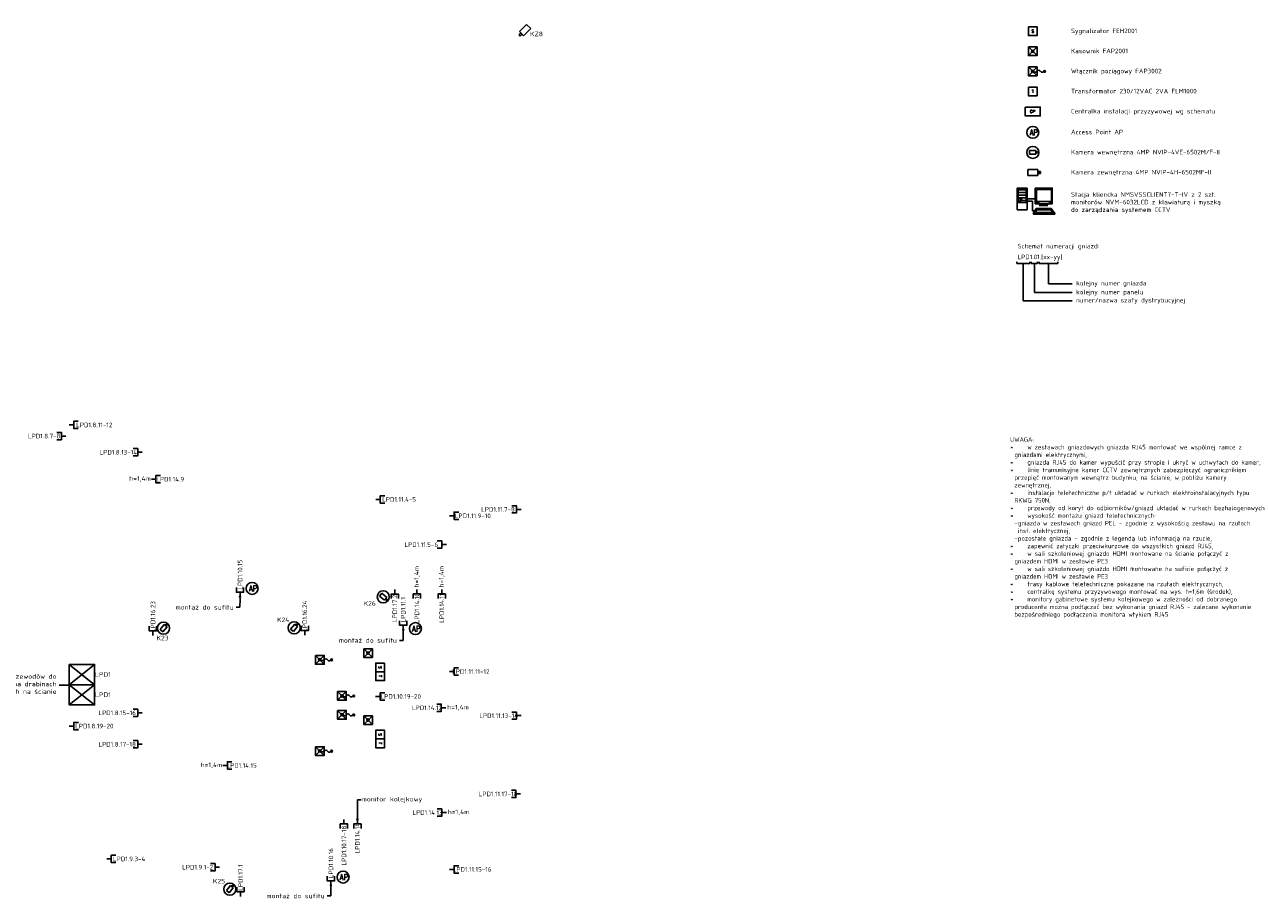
# Model space of a CAD drawing. Header units: millimetres. Extents: x 94562 to 148980, y -25377 to 3008.
# Tile 125 of 140: x 101852 to 106661, y -7408 to -3954. Entities that reach past the tile are written whole.
import ezdxf
from ezdxf import colors
from ezdxf.entities.mleader import LeaderData, LeaderLine
from ezdxf.enums import TextEntityAlignment as Align
from ezdxf.math import Vec2, Vec3

# ---------------------------------------------------------------- set-up
doc = ezdxf.new("R2010")
doc.units = ezdxf.units.MM
doc.layers.add('el_korytka elektryczne ogólne', color=7, linetype='Continuous', true_color=0x003cf0)
doc.layers.add('tt_opis', color=30, linetype='Continuous')
doc.layers.add('tt_symbole', color=40, linetype='Continuous')
doc.styles.add('CP_ATTR', font='arial.ttf')
doc.styles.add('CP_TXT', font='ROMANS.SHX')
doc.styles.add('EL-OPIS', font='romans.shx', dxfattribs={"width": 0.85})
doc.styles.add('iso', font='isocpeur.ttf', dxfattribs={"width": 1.2})
doc.styles.add('Opis_czujki', font='romans.shx', dxfattribs={"width": 0.7})

# ---------------------------------------------------------------- blocks, each defined once
blk = doc.blocks.new('_Dot')
at = {"color": 0, "linetype": 'ByBlock', "lineweight": -2}
blk.add_line((-0.5, 0), (-1, 0), dxfattribs=at)
at = {"color": 0, "linetype": 'ByBlock', "const_width": 0.5}
blk.add_lwpolyline([(-0.25, 0, 1), (0.25, 0, 1)], format="xyb", close=True, dxfattribs=at)
blk = doc.blocks.new('e g_media')
at = {"color": 0, "linetype": 'ByBlock', "lineweight": -2}
blk.add_line((0, 0), (10, 0), dxfattribs=at)
at = {"color": 0, "linetype": 'ByBlock', "lineweight": -2, "flags": 128}
blk.add_lwpolyline([(20, 8), (10, 8), (10, -8), (20, -8)], dxfattribs=at)
blk = doc.blocks.new('*U55')
at = {"color": 0, "linetype": 'ByBlock', "lineweight": -2}
blk.add_blockref('e g_media', (0, 0), dxfattribs=at)
at = {"color": 0, "linetype": 'ByBlock', "lineweight": -2, "style": 'iso'}
blk.add_attdef('TYP', text='', height=10, dxfattribs=at).set_placement((55, 0), align=Align.MIDDLE)
blk = doc.blocks.new('*U392')
at = {"color": 0, "linetype": 'ByBlock', "lineweight": -2}
blk.add_blockref('e g_media', (0, 0), dxfattribs=at)
at = {"color": 0, "linetype": 'ByBlock', "lineweight": -2, "style": 'iso'}
blk.add_attdef('TYP', text='', height=10, dxfattribs=at).set_placement((51.3, 0), align=Align.MIDDLE)
blk = doc.blocks.new('*U370')
at = {"color": 0, "linetype": 'ByBlock', "lineweight": -2}
blk.add_blockref('e g_media', (0, 0), dxfattribs=at)
at = {"color": 0, "linetype": 'ByBlock', "lineweight": -2, "style": 'iso'}
blk.add_attdef('TYP', text='', height=10, dxfattribs=at).set_placement((49.1, 0), align=Align.MIDDLE)
blk = doc.blocks.new('*U376')
at = {"color": 0, "linetype": 'ByBlock', "lineweight": -2}
blk.add_blockref('e g_media', (0, 0), dxfattribs=at)
at = {"color": 0, "linetype": 'ByBlock', "lineweight": -2, "style": 'iso'}
blk.add_attdef('TYP', text='', height=10, dxfattribs=at).set_placement((48.5, 0), align=Align.MIDDLE)
blk = doc.blocks.new('*U377')
at = {"color": 0, "linetype": 'ByBlock', "lineweight": -2}
blk.add_blockref('e g_media', (0, 0), dxfattribs=at)
at = {"color": 0, "linetype": 'ByBlock', "lineweight": -2, "style": 'iso'}
blk.add_attdef('TYP', text='', height=10, dxfattribs=at).set_placement((44, 0), align=Align.MIDDLE)
blk = doc.blocks.new('*U378')
at = {"color": 0, "linetype": 'ByBlock', "lineweight": -2}
blk.add_blockref('e g_media', (0, 0), dxfattribs=at)
at = {"color": 0, "linetype": 'ByBlock', "lineweight": -2, "style": 'iso'}
blk.add_attdef('TYP', text='', height=10, dxfattribs=at).set_placement((48.9, 0), align=Align.MIDDLE)
blk = doc.blocks.new('*U155')
at = {"color": 0, "linetype": 'ByBlock', "lineweight": -2}
blk.add_blockref('e g_media', (0, 0), dxfattribs=at)
at = {"color": 0, "linetype": 'ByBlock', "lineweight": -2, "style": 'iso'}
blk.add_attdef('TYP', text='', height=10, rotation=180, dxfattribs=at).set_placement((57.6, 0), align=Align.MIDDLE)
blk = doc.blocks.new('*U519')
at = {"color": 0, "linetype": 'ByBlock', "lineweight": -2}
blk.add_blockref('e g_media', (0, 0), dxfattribs=at)
at = {"color": 0, "linetype": 'ByBlock', "lineweight": -2, "style": 'iso'}
blk.add_attdef('TYP', text='', height=10, rotation=180, dxfattribs=at).set_placement((48, 0), align=Align.MIDDLE)
blk = doc.blocks.new('*U368')
at = {"color": 0, "linetype": 'ByBlock', "lineweight": -2}
blk.add_blockref('e g_media', (0, 0), dxfattribs=at)
at = {"color": 0, "linetype": 'ByBlock', "lineweight": -2, "style": 'iso'}
blk.add_attdef('TYP', text='', height=10, rotation=180, dxfattribs=at).set_placement((47.7, 0), align=Align.MIDDLE)
blk = doc.blocks.new('*U393')
at = {"color": 0, "linetype": 'ByBlock', "lineweight": -2}
blk.add_blockref('e g_media', (0, 0), dxfattribs=at)
at = {"color": 0, "linetype": 'ByBlock', "lineweight": -2, "style": 'iso'}
blk.add_attdef('TYP', text='', height=10, rotation=180, dxfattribs=at).set_placement((50.5, 0), align=Align.MIDDLE)
blk = doc.blocks.new('*U395')
at = {"color": 0, "linetype": 'ByBlock', "lineweight": -2}
blk.add_blockref('e g_media', (0, 0), dxfattribs=at)
at = {"color": 0, "linetype": 'ByBlock', "lineweight": -2, "style": 'iso'}
blk.add_attdef('TYP', text='', height=10, rotation=180, dxfattribs=at).set_placement((49, 0), align=Align.MIDDLE)
blk = doc.blocks.new('*U397')
at = {"color": 0, "linetype": 'ByBlock', "lineweight": -2}
blk.add_blockref('e g_media', (0, 0), dxfattribs=at)
at = {"color": 0, "linetype": 'ByBlock', "lineweight": -2, "style": 'iso'}
blk.add_attdef('TYP', text='', height=10, rotation=180, dxfattribs=at).set_placement((49.3, 0), align=Align.MIDDLE)
blk = doc.blocks.new('*U52')
at = {"color": 0, "linetype": 'ByBlock', "lineweight": -2}
blk.add_blockref('e g_media', (0, 0), dxfattribs=at)
at = {"color": 0, "linetype": 'ByBlock', "lineweight": -2, "style": 'iso'}
blk.add_attdef('TYP', text='', height=10, rotation=180, dxfattribs=at).set_placement((55, 0), align=Align.MIDDLE)
blk = doc.blocks.new('AP')
at = {"layer": 'tt_symbole'}
blk.add_circle((0, 0), 23.6, dxfattribs=at)
at = {"layer": 'tt_symbole', "style": 'Opis_czujki', "width": 0.7}
blk.add_text('AP', height=23.4, dxfattribs=at).set_placement((-12.9, -12.4))
blk = doc.blocks.new('_ASN_kam_stac_wew')
at = {"lineweight": -3}
for p, q in [((2353.2, 597.7), (2381.2, 597.7)), ((2353.2, 597.7), (2353.2, 581.7)), ((2381.2, 597.7), (2381.2, 581.7)), ((2381.2, 587.2), (2381.2, 592.2)), ((2388.2, 592.2), (2386.3, 592.2)), ((2386.3, 587.2), (2386.3, 592.2)), ((2388.2, 587.2), (2388.2, 592.2)), ((2353.2, 581.7), (2381.2, 581.7)), ((2388.2, 587.2), (2386.3, 587.2))]:
    blk.add_line(p, q, dxfattribs=at)
for p, q in [((2386.3, 592.2), (2381.2, 592.2)), ((2386.3, 587.2), (2381.2, 587.2))]:
    blk.add_line(p, q)
blk = doc.blocks.new('K1')
at = {"layer": 'tt_symbole'}
blk.add_circle((0, 0), 23.9, dxfattribs=at)
at = {"layer": 'tt_symbole', "xscale": 0.8959999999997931, "yscale": 0.8959999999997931, "zscale": 0.8959999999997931}
blk.add_blockref('_ASN_kam_stac_wew', (-2121, -528.4), dxfattribs=at)
blk = doc.blocks.new('K2')
at = {"layer": 'tt_symbole', "lineweight": -3}
for p, q in [((0, 23), (40.2, 23)), ((0, 23), (0, 0)), ((0, 0), (40.2, 0)), ((40.2, 23), (40.2, 0)), ((40.2, 7.9), (40.2, 15.1)), ((50.2, 15.1), (47.4, 15.1)), ((47.4, 7.9), (47.4, 15.1)), ((50.2, 7.9), (47.4, 7.9)), ((50.2, 7.9), (50.2, 15.1))]:
    blk.add_line(p, q, dxfattribs=at)
at = {"layer": 'tt_symbole'}
for p, q in [((47.4, 15.1), (40.2, 15.1)), ((47.4, 7.9), (40.2, 7.9))]:
    blk.add_line(p, q, dxfattribs=at)
blk = doc.blocks.new('*U67')
at = {"color": 0, "linetype": 'ByBlock', "lineweight": -2}
blk.add_blockref('e g_media', (0, 0), dxfattribs=at)
at = {"color": 0, "linetype": 'ByBlock', "lineweight": -2, "style": 'iso'}
blk.add_attdef('TYP', text='', height=10, dxfattribs=at).set_placement((41.3, 0), align=Align.MIDDLE)
blk = doc.blocks.new('*U160')
at = {"color": 0, "linetype": 'ByBlock', "lineweight": -2}
blk.add_blockref('e g_media', (0, 0), dxfattribs=at)
at = {"color": 0, "linetype": 'ByBlock', "lineweight": -2, "style": 'iso'}
blk.add_attdef('TYP', text='', height=10, rotation=180, dxfattribs=at).set_placement((41.3, 0), align=Align.MIDDLE)
blk = doc.blocks.new('Z$W@#3F003CB0')
at = {"layer": 'tt_symbole'}
for p, q in [((-54, -14), (24, -14)), ((-54, -37), (-4, -37)), ((-4, -37), (-4, -129)), ((4, -152), (32, -107)), ((33, -107), (175, -107)), ((87, -67), (62, -77)), ((62, -77), (143, -77)), ((143, -77), (121, -67)), ((175, -107), (208, -152)), ((-4, -129), (17, -129)), ((208, -152), (4, -152)), ((27, -145), (37, -118)), ((190, -145), (27, -145)), ((37, -118), (171, -118)), ((171, -118), (190, -145))]:
    blk.add_line(p, q, dxfattribs=at)
for points in [[(-54, 88), (-147, 88), (-147, -118), (-54, -118)], [(-64, 70), (-138, 70), (-138, 46), (-64, 46)], [(-64, 70), (-138, 70), (-138, -49), (-64, -49)], [(-64, 45), (-138, 45), (-138, 21), (-64, 21)], [(-64, 20), (-138, 20), (-138, -4), (-64, -4)], [(24, 88), (185, 88), (185, -61), (24, -61)], [(35, 75), (176, 75), (176, -40), (35, -40)], [(-64, -4), (-107, -4), (-107, -30), (-64, -30)], [(87, -62), (121, -62), (121, -67), (87, -67)], [(159, -49), (176, -49), (176, -56), (159, -56)], [(6, -152), (209, -152), (209, -159), (6, -159)]]:
    blk.add_lwpolyline(points, close=True, dxfattribs=at)
for centre, radius in [((-120, -34), 5.43), ((-120, -15), 3.26), ((39, -52), 2.97), ((47, -52), 2.97), ((55, -52), 2.97)]:
    blk.add_circle(centre, radius, dxfattribs=at)
blk = doc.blocks.new('cpel_sig_SB0005A')
blk.add_lwpolyline([(-7.5, 7.5), (7.5, 7.5), (7.5, -7.5), (-7.5, -7.5)], close=True)
at = {"style": 'CP_TXT'}
blk.add_text('S', height=5, dxfattribs=at).set_placement((0, 0), align=Align.MIDDLE_CENTER)
at = {"linetype": 'Continuous', "style": 'CP_ATTR', "flags": 9}
for tag in ['TAG', 'MARK1', 'EL-STATUS', 'FUNCTION', 'GROUP', 'NUMBER', 'WEIGHT', 'LINK', 'OTHER', 'IP', 'CHARACTER', 'POWER', 'CURRENT', 'VOLTAGE', 'PRODUCER', 'ORDER-NO', 'PRODUCT-TYPE', 'OTHER1', 'MARK2', 'ARTICLE', 'NAME']:
    blk.add_attdef(tag, text='', height=0.00005, dxfattribs=at).set_placement((-7.5, -7.5), align=Align.MIDDLE_LEFT)
blk = doc.blocks.new('cpel_sig_SB0010A')
h = blk.add_hatch(color=256)
h.paths.add_polyline_path([(2, 0, 0.198912), (1.4, 1.4), (0, 0), (1.4, -1.4, 0.198912)])
h.paths.add_polyline_path([(0, 0), (-1.4, -1.4, 0.414214), (1.4, -1.4)])
h.paths.add_polyline_path([(-1.4, -1.4), (0, 0), (-1.4, 1.4, 0.414214)])
h.paths.add_polyline_path([(0, 0), (1.4, 1.4, 0.414214), (-1.4, 1.4)])
blk.add_hatch(color=256).paths.add_polyline_path([(21.7, -0.1, 1.205887), (18.8, -0.7, 0.829265)])
for p, q in [((7.5, -7.5), (-7.5, 7.5)), ((-7.5, -7.5), (7.5, 7.5)), ((0, 0), (3.8, -1.4)), ((6.5, -0.5), (8.6, 1.2)), ((11.8, 1.1), (13.5, -0.5)), ((16.4, -1.6), (20.2, -0.1))]:
    blk.add_line(p, q)
blk.add_lwpolyline([(-7.5, 7.5), (7.5, 7.5), (7.5, -7.5), (-7.5, -7.5)], close=True)
for centre, radius in [((0, 0), 2), ((20.2, -0.1), 1.5)]:
    blk.add_circle(centre, radius)
for centre, start, end in [((10.2, -0.6), 45.5514, 130.269), ((4.6, 0.8), 250.0631, 324.1861), ((15.6, 0.6), 207.738, 291.3291)]:
    blk.add_arc(centre, 2.36, start, end)
at = {"linetype": 'Continuous', "style": 'CP_ATTR', "flags": 9}
for tag in ['TAG', 'MARK1', 'EL-STATUS', 'FUNCTION', 'GROUP', 'NUMBER', 'WEIGHT', 'LINK', 'OTHER', 'IP', 'CHARACTER', 'POWER', 'CURRENT', 'VOLTAGE', 'PRODUCER', 'ORDER-NO', 'PRODUCT-TYPE', 'OTHER1', 'MARK2', 'ARTICLE', 'NAME']:
    blk.add_attdef(tag, text='', height=0.00005, dxfattribs=at).set_placement((-7.5, -7.5), align=Align.MIDDLE_LEFT)
blk = doc.blocks.new('cpel_sig_SB0011A')
h = blk.add_hatch(color=256)
h.paths.add_polyline_path([(2, 0, 0.198912), (1.4, 1.4), (0, 0), (1.4, -1.4, 0.198912)])
h.paths.add_polyline_path([(0, 0), (-1.4, -1.4, 0.414214), (1.4, -1.4)])
h.paths.add_polyline_path([(-1.4, -1.4), (0, 0), (-1.4, 1.4, 0.414214)])
h.paths.add_polyline_path([(0, 0), (1.4, 1.4, 0.414214), (-1.4, 1.4)])
for p, q in [((7.5, -7.5), (-7.5, 7.5)), ((-7.5, -7.5), (7.5, 7.5))]:
    blk.add_line(p, q)
blk.add_lwpolyline([(-7.5, 7.5), (7.5, 7.5), (7.5, -7.5), (-7.5, -7.5)], close=True)
blk.add_circle((0, 0), 2)
at = {"linetype": 'Continuous', "style": 'CP_ATTR', "flags": 9}
for tag in ['TAG', 'MARK1', 'EL-STATUS', 'FUNCTION', 'GROUP', 'NUMBER', 'WEIGHT', 'LINK', 'OTHER', 'IP', 'CHARACTER', 'POWER', 'CURRENT', 'VOLTAGE', 'PRODUCER', 'ORDER-NO', 'PRODUCT-TYPE', 'OTHER1', 'MARK2', 'ARTICLE', 'NAME']:
    blk.add_attdef(tag, text='', height=0.00005, dxfattribs=at).set_placement((-7.5, -7.5), align=Align.MIDDLE_LEFT)
blk = doc.blocks.new('cpel_sig_SB0018A')
blk.add_lwpolyline([(-7.5, 7.5), (7.5, 7.5), (7.5, -7.5), (-7.5, -7.5)], close=True)
at = {"style": 'CP_TXT'}
blk.add_text('T', height=5, dxfattribs=at).set_placement((0, 0), align=Align.MIDDLE_CENTER)
at = {"linetype": 'Continuous', "style": 'CP_ATTR', "flags": 9}
for tag in ['TAG', 'MARK1', 'EL-STATUS', 'FUNCTION', 'GROUP', 'NUMBER', 'WEIGHT', 'LINK', 'OTHER', 'IP', 'CHARACTER', 'POWER', 'CURRENT', 'VOLTAGE', 'PRODUCER', 'ORDER-NO', 'PRODUCT-TYPE', 'OTHER1', 'MARK2', 'ARTICLE', 'NAME']:
    blk.add_attdef(tag, text='', height=0.00005, dxfattribs=at).set_placement((-7.5, -7.5), align=Align.MIDDLE_LEFT)
blk = doc.blocks.new('*U369')
at = {"color": 0, "linetype": 'ByBlock', "lineweight": -2}
blk.add_blockref('e g_media', (0, 0), dxfattribs=at)
at = {"color": 0, "linetype": 'ByBlock', "lineweight": -2, "style": 'iso'}
blk.add_attdef('TYP', text='', height=10, rotation=180, dxfattribs=at).set_placement((52.4, 0), align=Align.MIDDLE)
blk = doc.blocks.new('CP')
at = {"layer": 'tt_symbole'}
blk.add_lwpolyline([(108651.4, -4280.5), (108711, -4280.5), (108711, -4315), (108651.4, -4315)], close=True, dxfattribs=at)
at = {"layer": 'tt_symbole', "style": 'CP_TXT'}
blk.add_text('CP', height=11.52, dxfattribs=at).set_placement((108680.1, -4297.8), align=Align.MIDDLE_CENTER)
at = {"layer": 'tt_symbole', "linetype": 'Continuous', "style": 'CP_ATTR', "flags": 9}
for tag in ['NAME', 'ARTICLE', 'MARK2', 'OTHER1', 'PRODUCT-TYPE', 'ORDER-NO', 'PRODUCER', 'VOLTAGE', 'CURRENT', 'POWER', 'CHARACTER', 'IP', 'OTHER', 'LINK', 'WEIGHT', 'NUMBER', 'GROUP', 'FUNCTION', 'EL-STATUS', 'MARK1', 'TAG']:
    blk.add_attdef(tag, text='', height=0.000115, dxfattribs=at).set_placement((108651.4, -4315), align=Align.MIDDLE_LEFT)
blk = doc.blocks.new('*U162')
at = {"color": 0, "linetype": 'ByBlock', "lineweight": -2}
blk.add_blockref('e g_media', (0, 0), dxfattribs=at)
at = {"color": 0, "linetype": 'ByBlock', "lineweight": -2, "style": 'iso'}
blk.add_attdef('TYP', text='', height=10, dxfattribs=at).set_placement((41.3, 0), align=Align.MIDDLE)
blk = doc.blocks.new('*U165')
at = {"color": 0, "linetype": 'ByBlock', "lineweight": -2}
blk.add_blockref('e g_media', (0, 0), dxfattribs=at)
at = {"color": 0, "linetype": 'ByBlock', "lineweight": -2, "style": 'iso'}
blk.add_attdef('TYP', text='', height=10, rotation=180, dxfattribs=at).set_placement((41.3, 0), align=Align.MIDDLE)
blk = doc.blocks.new('*U398')
at = {"color": 0, "linetype": 'ByBlock', "lineweight": -2}
blk.add_blockref('e g_media', (0, 0), dxfattribs=at)
at = {"color": 0, "linetype": 'ByBlock', "lineweight": -2, "style": 'iso'}
blk.add_attdef('TYP', text='', height=10, dxfattribs=at).set_placement((49.4, 0), align=Align.MIDDLE)
blk = doc.blocks.new('*U396')
at = {"color": 0, "linetype": 'ByBlock', "lineweight": -2}
blk.add_blockref('e g_media', (0, 0), dxfattribs=at)
at = {"color": 0, "linetype": 'ByBlock', "lineweight": -2, "style": 'iso'}
blk.add_attdef('TYP', text='', height=10, dxfattribs=at).set_placement((46.6, 0), align=Align.MIDDLE)
blk = doc.blocks.new('*U394')
at = {"color": 0, "linetype": 'ByBlock', "lineweight": -2}
blk.add_blockref('e g_media', (0, 0), dxfattribs=at)
at = {"color": 0, "linetype": 'ByBlock', "lineweight": -2, "style": 'iso'}
blk.add_attdef('TYP', text='', height=10, dxfattribs=at).set_placement((51, 0), align=Align.MIDDLE)

msp = doc.modelspace()

# ---------------------------------------------------------------- linework, layer by layer
at = {"layer": 'tt_opis'}
for p, q in [((105766, -4897.9), (105766, -4890.6)), ((105766, -4897.9), (105817.8, -4897.9)), ((105791.9, -4897.9), (105791.9, -5044.4)), ((105817.8, -4897.9), (105817.8, -4890.6)), ((105823.7, -4897.9), (105823.7, -4890.6)), ((105823.7, -4897.9), (105848.2, -4897.9)), ((105835.9, -4897.9), (105835.9, -5012.3)), ((105848.2, -4897.9), (105848.2, -4890.6)), ((105854.1, -4897.9), (105854.1, -4890.6)), ((105854.1, -4897.9), (105928.2, -4897.9)), ((105891.1, -4897.9), (105891.1, -4977.5)), ((105928.2, -4897.9), (105928.2, -4890.6)), ((105985.4, -4977.5), (105891.1, -4977.5)), ((105985.4, -5044.4), (105791.9, -5044.4)), ((105985.4, -5012.3), (105835.9, -5012.3))]:
    msp.add_line(p, q, dxfattribs=at)
at = {"layer": 'tt_symbole'}
for points in [[(102028.9, -6479.8), (102128.9, -6479.8), (102128.9, -6559.8), (102028.9, -6559.8), (102028.9, -6479.8)], [(102028.9, -6479.8), (102128.9, -6559.8)], [(102028.9, -6559.8), (102128.9, -6479.8)], [(102028.9, -6559.8), (102128.9, -6559.8), (102128.9, -6639.8), (102028.9, -6639.8), (102028.9, -6559.8)], [(102028.9, -6559.8), (102128.9, -6639.8)], [(102028.9, -6639.8), (102128.9, -6559.8)]]:
    msp.add_lwpolyline(points, dxfattribs=at)

# ---------------------------------------------------------------- block references
at = {"layer": 'el_korytka elektryczne ogólne'}
msp.add_blockref('CP', (-2851.8, 0), dxfattribs=at)
at = {"layer": 'tt_symbole'}
for name, p, rotation in [('K2', (103832.8, -3953.9), 224.9999999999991), ('K1', (103267.4, -6212.7), 319.728784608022), ('K1', (102400.8, -6336.9), 49.72878460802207), ('K1', (102915.7, -6335.5), 49.72878460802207), ('K1', (102662.4, -7366.8), 49.72878460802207)]:
    msp.add_blockref(name, p, dxfattribs=dict(at, rotation=rotation))
at = {"layer": 'tt_symbole', "lineweight": -3, "xscale": 2.304000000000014, "yscale": 2.304000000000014, "zscale": 2.304000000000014}
for name, p in [('cpel_sig_SB0005A', (105829.4, -3980.9)), ('cpel_sig_SB0011A', (105829.4, -4060.1)), ('cpel_sig_SB0010A', (105829.4, -4139.3)), ('cpel_sig_SB0018A', (105829.4, -4218.5)), ('cpel_sig_SB0010A', (103017.1, -6461.5)), ('cpel_sig_SB0011A', (103207.7, -6435.1)), ('cpel_sig_SB0010A', (103104.4, -6604.1)), ('cpel_sig_SB0010A', (103104.4, -6678.6)), ('cpel_sig_SB0011A', (103207.6, -6699.5)), ('cpel_sig_SB0010A', (103017.1, -6821.7))]:
    msp.add_blockref(name, p, dxfattribs=at)
at = {"layer": 'tt_symbole'}
for name, p in [('AP', (105829.4, -4380)), ('K1', (105829.4, -4459.2)), ('K2', (105809.4, -4550)), ('AP', (102750.2, -6179.8)), ('AP', (103394.1, -6338.5)), ('AP', (103108.8, -7318.8))]:
    msp.add_blockref(name, p, dxfattribs=at)
at = {"layer": 'tt_symbole', "xscale": 0.416, "yscale": 0.416, "zscale": 0.416}
msp.add_blockref('Z$W@#3F003CB0', (105829.4, -4636.6), dxfattribs=at)
at = {"layer": 'tt_symbole', "xscale": 1.8, "yscale": 1.8, "zscale": 1.8}
for name, p, values in [('*U55', (102028.4, -5534.7), {'TYP': 'LPD1.8.11-12'}), ('*U162', (102352.9, -5748.8), {'TYP': 'LPD1.14.9'}), ('*U392', (103237.7, -5828.4), {'TYP': 'LPD1.11.4-5'}), ('*U394', (103528.9, -5893.1), {'TYP': 'LPD1.11.9-10'}), ('*U55', (103237.4, -6605.9), {'TYP': 'LPD1.10.19-20'}), ('*U55', (102028.9, -6722.9), {'TYP': 'LPD1.8.19-20'}), ('*U162', (102634.4, -6878.5), {'TYP': 'LPD1.14.15'}), ('*U398', (103528.9, -7288.5), {'TYP': 'LPD1.11.15-16'})]:
    msp.add_blockref(name, p, dxfattribs=at).add_auto_attribs(values)
for name, p, rotation, values in [('*U368', (102015.9, -5578.5), 180, {'TYP': 'LPD1.8.7-8'}), ('*U369', (102316.9, -5642.4), 180, {'TYP': 'LPD1.8.13-14'}), ('*U393', (103810.9, -5867.7), 180, {'TYP': 'LPD1.11.7-8'}), ('*U52', (103516.4, -6006.9), 180, {'TYP': 'LPD1.11.5-6'}), ('*U376', (102702.4, -6212.7), 89.99999999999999, {'TYP': 'LPD1.10.15'}), ('*U160', (103312.6, -6184), 270, {'TYP': 'LPD1.17.2'}), ('*U160', (103400.2, -6183.5), 270, {'TYP': 'LPD1.14.10'}), ('*U160', (103498, -6183.5), 270, {'TYP': 'LPD1.14.11'}), ('*U67', (102359.1, -6365.2), 89.99999999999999, {'TYP': 'LPD1.16.23'}), ('*U67', (102957.6, -6363.9), 89.99999999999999, {'TYP': 'LPD1.16.24'}), ('*U377', (103346.3, -6343.2), 89.99999999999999, {'TYP': 'LPD1.11.1'}), ('*U396', (103528.8, -6507.7), 0.025177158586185, {'TYP': 'LPD1.11.11-12'}), ('*U160', (103514.4, -6650.9), 180, {'TYP': 'LPD1.14.12'}), ('*U52', (102316.9, -6670.8), 180, {'TYP': 'LPD1.8.15-16'}), ('*U395', (103810.9, -6681.9), 180, {'TYP': 'LPD1.11.13-14'}), ('*U52', (102316.9, -6794.9), 180, {'TYP': 'LPD1.8.17-18'}), ('*U397', (103809, -6990.8), 180, {'TYP': 'LPD1.11.17-18'}), ('*U160', (103516.4, -7064.3), 180, {'TYP': 'LPD1.14.13'}), ('*U155', (103112.4, -7091.2), 270, {'TYP': 'LPD1.10.17-18'}), ('*U165', (103165.3, -7091.1), 269.9999999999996, {'TYP': 'LPD1.14.14'}), ('*U378', (103060.9, -7351.8), 89.99999999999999, {'TYP': 'LPD1.10.16'}), ('*U370', (102176.8, -7247.2), 0.0104911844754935, {'TYP': 'LPD1.9.3-4'}), ('*U519', (102621.9, -7280.1), 179.9999988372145, {'TYP': 'LPD1.9.1-2'}), ('*U67', (102704.3, -7395.1), 89.99999999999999, {'TYP': 'LPD1.17.1'})]:
    msp.add_blockref(name, p, dxfattribs=dict(at, rotation=rotation)).add_auto_attribs(values)
at = {"layer": 'tt_symbole', "lineweight": -3, "xscale": 2.304000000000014, "yscale": 2.304000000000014, "zscale": 2.304000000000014, "rotation": 270}
for name, p in [('cpel_sig_SB0005A', (103255.3, -6491.6)), ('cpel_sig_SB0018A', (103255.3, -6526.1)), ('cpel_sig_SB0005A', (103255.3, -6756.6)), ('cpel_sig_SB0018A', (103255.3, -6791.1))]:
    msp.add_blockref(name, p, dxfattribs=at)

# ---------------------------------------------------------------- texts
at = {"layer": 'tt_opis', "char_height": 18, "style": 'iso'}
for s, width, insert, attachment_point in [('KZ8', 40.013, (103897.4, -3991.8), 6), ('h=1,4m', 134.16, (102308, -5748.3), 5), ('K26', 40.013, (103238.2, -6239.1), 6), ('K24', 40.013, (102897.2, -6303.6), 6), ('K23', 40.013, (102420.7, -6375.5), 6), ('LPD1', 134.16, (102161.7, -6519.3), 5), ('LPD1', 134.16, (102161.7, -6599.3), 5), ('h=1,4m', 134.16, (103562.4, -6650.3), 5), ('h=1,4m', 134.16, (102589.5, -6878), 5), ('h=1,4m', 134.16, (103564.3, -7063.6), 5), ('K25', 40.013, (102643.8, -7334.9), 6)]:
    msp.add_mtext_dynamic_manual_height_columns(s, width=width, gutter_width=12.5, heights=[0], dxfattribs=dict(at, insert=insert, attachment_point=attachment_point))
at = {"layer": 'tt_opis', "ltscale": 4, "char_height": 18, "attachment_point": 1, "rotation": 359.9995, "style": 'EL-OPIS'}
for s, insert, width in [('{\\fISOCPEUR|b0|i0|c238|p34;\\W1;Sygnalizator FEH2001}', (105980.2, -3970.5), 2031.738), ('{\\fISOCPEUR|b0|i0|c238|p34;\\W1;Kasownik FAP2001}', (105980.2, -4049.8), 2031.738), ('{\\fISOCPEUR|b0|i0|c238|p34;\\W1;Włącznik pociągowy FAP3002}', (105980.2, -4129), 2031.738), ('{\\fISOCPEUR|b0|i0|c238|p34;\\W1;Transformator 230/12VAC 2VA FLM1000}', (105980.2, -4208.2), 2031.738), ('{\\fISOCPEUR|b0|i0|c238|p34;\\W1;Centralka instalacji przyzywowej wg schematu}', (105980.2, -4287.4), 2031.738), ('{\\fISOCPEUR|b0|i0|c238|p34;\\W1;Access Point AP}', (105980.2, -4369.7), 2031.738), ('{\\fISOCPEUR|b0|i0|c238|p34;\\W1;Kamera wewnętrzna 4MP NVIP-4VE-6502M/F-II}', (105980.2, -4448.9), 2031.738), ('{\\fISOCPEUR|b0|i0|c238|p34;\\W1;Kamera zewnętrzna 4MP NVIP-4H-6502MF-II }', (105980.2, -4528.1), 2031.738), ('{\\fISOCPEUR|b0|i0|c238|p34;\\W1;Stacja kliencka NMSVSSCLIENT7-T-IV z 2 szt. \\Pmonitorów NVM-6032LCD z klawiaturą i myszką\\Pdo zarządzania systemem CCTV}', (105980.2, -4616.1), 2031.738), ('{\\fISOCPEUR|b0|i0|c238|p34;\\W1;Schemat numeracji gniazd:}', (105769.1, -4819.9), 2031.738), ('{\\fISOCPEUR|b0|i0|c238|p34;\\W1;LPD1.01.[xx-yy]}', (105769.1, -4862.6), 2031.738), ('{\\fISOCPEUR|b0|i0|c238|p34;\\W1;kolejny numer gniazda}', (106000.4, -4966.3), 2031.738), ('{\\fISOCPEUR|b0|i0|c238|p34;\\W1;kolejny numer panelu}', (106000.4, -5001.1), 2031.738), ('{\\fISOCPEUR|b0|i0|c238|p34;\\W1;numer/nazwa szafy dystrybucyjnej}', (106000.4, -5033.2), 2031.738), ('{\\fISOCPEUR|b0|i0|c238|p34;\\W1;UWAGA:\\P\\pi-18,l18;*^Iw zestawach gniazdowych gniazda RJ45 montować we wspólnej ramce z gniazdami elektrycznymi,\\P*^Igniazda RJ45 do kamer wypuścić przy stropie i ukryć w uchwytach do kamer,\\P*^Ilinie transmisyjne kamer CCTV zewnętrznych zabezpieczyć ogranicznikiem przepięć montowanym wewnątrz budynku, na ścianie, w pobliżu kamery zewnętrznej,\\P*^Iinstalacje teletechniczne p/t układać w rurkach elektroinstalacyjnych typu RKWG 750N,\\W0.8;\\P\\W1;*^Iprzewody od koryt do odbiorników/gniazd układać w rurkach bezhalogenowych\\W0.8;\\P\\W1;*^Iwysokość montażu gniazd teletechnicznych:\\P\\pi-14.4,l32.4,t32.4;-^Igniazda w zestawach gniazd PEL - zgodnie z wysokością zestawu na rzutach inst. elektrycznej,\\P-^Ipozostałe gniazda - zgodnie z legendą lub informacją na rzucie,\\P\\pi-18,l18,tz;*^Izapewnić zatyczki przeciwkurzowe do wszystkich gniazd RJ45,\\P*^Iw sali szkoleniowej gniazdo HDMI montowane na ścianie połączyć z gniazdem HDMI w zestawie PE3\\P*^Iw sali szkoleniowej gniazdo HDMI montowane na suficie połączyć z gniazdem HDMI w zestawie PE3\\P*^Itrasy kablowe teletechniczne pokazane na rzutach elektrycznych,\\P*^Icentralkę systemu przyzywowego montować na wys. h=1,6m (środek),\\P*^Imonitory gabinetowe systemu kolejkowego w zależności od dobranego producenta można podłączać bez wykonania gniazd RJ45 - zalecane wykonanie bezpośredniego podłączenia monitora wtykiem RJ45}', (105740, -5583.1), 926.104)]:
    msp.add_mtext(s, dxfattribs=dict(at, insert=insert, width=width))
at = {"layer": 'tt_opis', "char_height": 18, "attachment_point": 5, "rotation": 90, "style": 'iso'}
for insert in [(103400.8, -6133.7), (103498.5, -6133.7)]:
    msp.add_mtext_dynamic_manual_height_columns('h=1,4m', width=134.16, gutter_width=12.5, heights=[0], dxfattribs=dict(at, insert=insert))

# ---------------------------------------------------------------- leaders
at = {"layer": 'tt_opis'}
ml = msp.add_multileader_mtext('Standard', dxfattribs=at)
ml.set_content('montaż do sufitu', color=256, style='iso')
ml.set_leader_properties()
ml.set_arrow_properties(name='DOT')
ml.build(insert=Vec2(0, 0))
ml.multileader.update_dxf_attribs({"text_left_attachment_type": 2, "text_right_attachment_type": 2, "dogleg_length": 15, "arrow_head_size": 10})
ctx = ml.context
ctx.base_point, ctx.char_height, ctx.arrow_head_size, ctx.landing_gap_size, ctx.plane_origin = Vec3(102444.8, -6254.2), 18, 10, 10, Vec3(102702.8, -6071.7)
ctx.left_attachment, ctx.right_attachment, ctx.text_align_type = 2, 2, 2
notes = []
notes.append((ctx, [(0, (1, 1, 0), (102702.3, -6254.2), (-1, 0), 15, [(0, [(102702.4, -6212.7)], 0, [])])]))
ctx.mtext.insert, ctx.mtext.rotation, ctx.mtext.width, ctx.mtext.defined_height, ctx.mtext.alignment, ctx.mtext.flow_direction = Vec3(102677.3, -6245.2), 6.283185, 368.023, 13.4, 3, 5
ml = msp.add_multileader_mtext('Standard', dxfattribs=at)
ml.set_content('montaż do sufitu', color=256, style='iso')
ml.set_leader_properties()
ml.set_arrow_properties(name='DOT')
ml.build(insert=Vec2(0, 0))
ml.multileader.update_dxf_attribs({"text_left_attachment_type": 2, "text_right_attachment_type": 2, "dogleg_length": 15, "arrow_head_size": 10})
ctx = ml.context
ctx.base_point, ctx.char_height, ctx.arrow_head_size, ctx.landing_gap_size, ctx.plane_origin = Vec3(103088.7, -6384.7), 18, 10, 10, Vec3(103346.8, -6202.1)
ctx.left_attachment, ctx.right_attachment, ctx.text_align_type = 2, 2, 2
notes.append((ctx, [(0, (1, 1, 0), (103346.2, -6384.7), (-1, 0), 15, [(0, [(103346.3, -6343.2)], 0, [])])]))
ctx.mtext.insert, ctx.mtext.rotation, ctx.mtext.width, ctx.mtext.defined_height, ctx.mtext.alignment, ctx.mtext.flow_direction = Vec3(103321.2, -6375.7), 6.283185, 368.023, 13.4, 3, 5
ml = msp.add_multileader_mtext('Standard', dxfattribs=at)
ml.set_content('zejście przewodów do szaf RACK na drabinach kablowych na ścianie ', color=256, style='iso')
ml.set_leader_properties()
ml.set_arrow_properties(name='DOT')
ml.build(insert=Vec2(0, 0))
ml.multileader.update_dxf_attribs({"text_left_attachment_type": 2, "text_right_attachment_type": 2, "dogleg_length": 15, "arrow_head_size": 10})
ctx = ml.context
ctx.base_point, ctx.char_height, ctx.arrow_head_size, ctx.landing_gap_size, ctx.plane_origin = Vec3(101616.9, -6561.4), 18, 10, 10, Vec3(101716.4, -6460.3)
ctx.left_attachment, ctx.right_attachment, ctx.text_align_type = 2, 2, 2
notes.append((ctx, [(0, (1, 1, 0), (102003.9, -6561.4), (-1, 0), 15, [(0, [(102029.5, -6561.4)], 0, [])])]))
ctx.mtext.insert, ctx.mtext.rotation, ctx.mtext.width, ctx.mtext.defined_height, ctx.mtext.alignment, ctx.mtext.flow_direction = Vec3(101978.9, -6517.9), 6.283185, 362.536, 26, 3, 5
ml = msp.add_multileader_mtext('Standard', dxfattribs=at)
ml.set_content('monitor kolejkowy', color=256, style='iso')
ml.set_leader_properties()
ml.set_arrow_properties(name='DOT')
ml.build(insert=Vec2(0, 0))
ml.multileader.update_dxf_attribs({"text_left_attachment_type": 2, "text_right_attachment_type": 2, "dogleg_length": 15, "arrow_head_size": 10})
ctx = ml.context
ctx.base_point, ctx.char_height, ctx.arrow_head_size, ctx.landing_gap_size, ctx.plane_origin, ctx.plane_x_axis, ctx.plane_y_axis = Vec3(103180.2, -7014.1), 18, 10, 10, Vec3(103165.7, -6950), Vec3(1, 0.000422), Vec3(-0.000422, 1)
ctx.left_attachment, ctx.right_attachment, ctx.text_align_type = 2, 2, 2
notes.append((ctx, [(1, (1, 1, 0), (103165.2, -7014.1), (1, 0.000422), 15, [(0, [(103165.3, -7091.1)], 0, [])])]))
ctx.mtext.insert, ctx.mtext.text_direction, ctx.mtext.rotation, ctx.mtext.width, ctx.mtext.defined_height, ctx.mtext.alignment, ctx.mtext.flow_direction = Vec3(103421.3, -7002.3), Vec3(1, 0.000422), 0.000422, 368.023, 13.4, 3, 5
ml = msp.add_multileader_mtext('Standard', dxfattribs=at)
ml.set_content('montaż do sufitu', color=256, style='iso')
ml.set_leader_properties()
ml.set_arrow_properties(name='DOT')
ml.build(insert=Vec2(0, 0))
ml.multileader.update_dxf_attribs({"text_left_attachment_type": 2, "text_right_attachment_type": 2, "dogleg_length": 15, "arrow_head_size": 10})
ctx = ml.context
ctx.base_point, ctx.char_height, ctx.arrow_head_size, ctx.landing_gap_size, ctx.plane_origin = Vec3(102803.4, -7393.3), 18, 10, 10, Vec3(103061.4, -7210.7)
ctx.left_attachment, ctx.right_attachment, ctx.text_align_type = 2, 2, 2
notes.append((ctx, [(0, (1, 1, 0), (103060.8, -7393.3), (-1, 0), 15, [(0, [(103060.9, -7351.8)], 0, [])])]))
ctx.mtext.insert, ctx.mtext.rotation, ctx.mtext.width, ctx.mtext.defined_height, ctx.mtext.alignment, ctx.mtext.flow_direction = Vec3(103035.8, -7384.3), 6.283185, 368.023, 13.4, 3, 5
for ctx, leaders in notes:
    for number, flags, end, landing, length, lines in leaders:
        leader = LeaderData()
        leader.index, (leader.has_last_leader_line, leader.has_dogleg_vector, leader.attachment_direction) = number, flags
        leader.last_leader_point, leader.dogleg_vector, leader.dogleg_length = Vec3(end), Vec3(landing), length
        for number, points, colour, breaks in lines:
            line = LeaderLine()
            line.index, line.vertices, line.color, line.breaks = number, Vec3.list(points), colors.encode_raw_color(colour), breaks
            leader.lines.append(line)
        ctx.leaders.append(leader)

doc.saveas('drawing.dxf')
